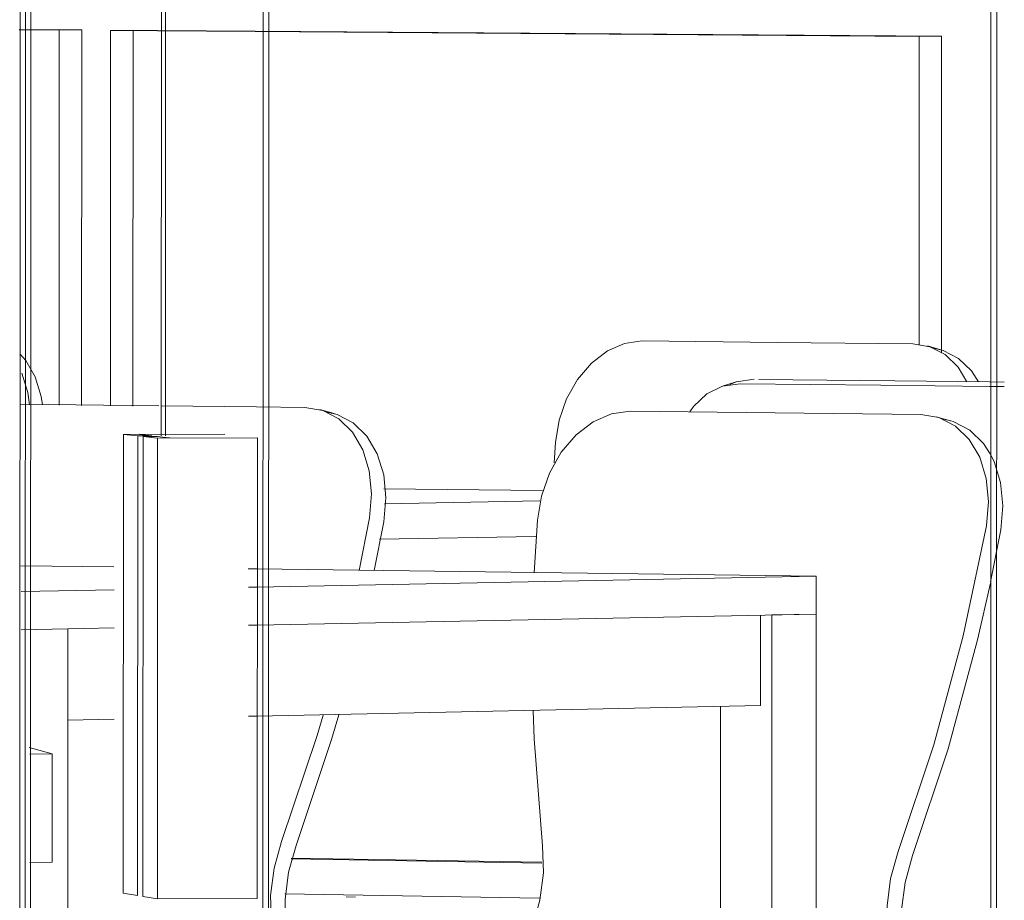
# Model space of a CAD drawing. Header units: metres. Extents: x -32 to 90, y -28 to 32.
# Tile 85 of 148: x 90.06778 to 90.068181, y 1.776633 to 1.776991. Entities that reach past the tile are written whole.
import ezdxf

# ---------------------------------------------------------------- set-up
doc = ezdxf.new("R2010")
doc.units = ezdxf.units.M
for name, color, linetype, lineweight in [('A-DOOR', 31, 'Continuous', 18), ('A-DOOR-FRAM', 31, 'Continuous', 25), ('A-GENM', 13, 'Continuous', 18), ('A-GLAZ-CURT', 52, 'Continuous', 18), ('I-FURN', 30, 'Continuous', 18)]:
    doc.layers.add(name, color=color, linetype=linetype, lineweight=lineweight)

msp = doc.modelspace()

# ---------------------------------------------------------------- linework, layer by layer
at = {"layer": 'A-DOOR', "lineweight": 9}
for p, q in [((90.06778023, 1.77622495), (90.06778069, 1.77802629)), ((90.06778285, 1.77802672), (90.06778239, 1.77622504)), ((90.06778285, 1.77802672), (90.06778239, 1.77622504)), ((90.06778456, 1.77622513), (90.06778502, 1.77802716)), ((90.06817589, 1.77802463), (90.06817559, 1.77629773)), ((90.06817797, 1.77629773), (90.06817828, 1.77802506)), ((90.06783815, 1.77794797), (90.06783788, 1.77682202)), ((90.0678396, 1.77682203), (90.06783987, 1.77794832))]:
    msp.add_line(p, q, dxfattribs=at)
at = {"layer": 'A-DOOR-FRAM', "lineweight": 9}
for p, q in [((90.0678224, 1.77663584), (90.06782245, 1.77682264)), ((90.06782897, 1.77682265), (90.06782245, 1.77682264)), ((90.06782245, 1.77682264), (90.06782828, 1.77682198)), ((90.06782828, 1.77682198), (90.06782823, 1.7766349)), ((90.06782828, 1.77682198), (90.06783408, 1.776822)), ((90.06782897, 1.77682257), (90.06786374, 1.77682265)), ((90.06783408, 1.776822), (90.06782897, 1.77682257)), ((90.06783047, 1.77682174), (90.06783043, 1.77663455)), ((90.06783628, 1.77682175), (90.06783047, 1.77682174)), ((90.06783047, 1.77682174), (90.06783633, 1.77682108)), ((90.06783848, 1.7768215), (90.06783628, 1.77682175)), ((90.06783628, 1.77663361), (90.06783633, 1.77682108)), ((90.06783633, 1.77682108), (90.06787704, 1.77682118)), ((90.06784141, 1.77682118), (90.06783848, 1.7768215)), ((90.06787704, 1.77682118), (90.06787699, 1.77663374)), ((90.06782823, 1.7766349), (90.0678224, 1.77663584)), ((90.06783628, 1.77663361), (90.06783043, 1.77663455)), ((90.06787699, 1.77663374), (90.06783628, 1.77663361))]:
    msp.add_line(p, q, dxfattribs=at)
at = {"layer": 'A-GENM', "lineweight": 9}
for p, q in [((90.06779342, 1.77669258), (90.06778412, 1.77669517)), ((90.06778439, 1.77669247), (90.06779342, 1.77669258)), ((90.06779342, 1.77669258), (90.06779341, 1.77664844)), ((90.06779341, 1.77664844), (90.06778438, 1.77664832))]:
    msp.add_line(p, q, dxfattribs=at)
at = {"layer": 'A-GLAZ-CURT', "lineweight": 9}
for p, q in [((90.06787917, 1.77622783), (90.06787958, 1.77794734)), ((90.06788186, 1.77794781), (90.06788145, 1.77622793)), ((90.06778002, 1.7769875), (90.06780549, 1.77698732)), ((90.06779634, 1.77698722), (90.06778002, 1.77698734)), ((90.06779634, 1.77698722), (90.06780549, 1.77698732)), ((90.06780549, 1.77698732), (90.06780545, 1.77683434)), ((90.0677963, 1.77683445), (90.06779634, 1.77698722)), ((90.06781725, 1.77698707), (90.06781721, 1.77683421)), ((90.06781725, 1.77698707), (90.0678264, 1.77698717)), ((90.06783628, 1.77698693), (90.06781725, 1.77698707)), ((90.06782636, 1.7768341), (90.0678264, 1.776987)), ((90.0678264, 1.77698717), (90.06783628, 1.77698709)), ((90.06783628, 1.77698709), (90.06787612, 1.7769868)), ((90.06787613, 1.77698664), (90.06783628, 1.77698693)), ((90.06787612, 1.7769868), (90.06815564, 1.77698476)), ((90.06814653, 1.77698466), (90.06787613, 1.77698664)), ((90.0681465, 1.77685899), (90.06814653, 1.77698466)), ((90.06814653, 1.77698466), (90.06815564, 1.77698476)), ((90.06815564, 1.77698476), (90.06815562, 1.77685577)), ((90.06789074, 1.77664977), (90.06799283, 1.77664808)), ((90.06799282, 1.77664845), (90.06789084, 1.77665013))]:
    msp.add_line(p, q, dxfattribs=at)
at = {"layer": 'I-FURN', "lineweight": 9}
for p, q in [((90.0680887, 1.77686007), (90.06803363, 1.77686066)), ((90.06814394, 1.77685947), (90.0680887, 1.77686007)), ((90.06814987, 1.77685863), (90.06815531, 1.77685709)), ((90.06816777, 1.77684844), (90.06817061, 1.77684404)), ((90.06806639, 1.77684221), (90.06807205, 1.77684399)), ((90.06813094, 1.77684262), (90.0680736, 1.77684326)), ((90.06808116, 1.77684502), (90.0681366, 1.7768444)), ((90.0681366, 1.7768444), (90.06817514, 1.77684398)), ((90.06817514, 1.77684398), (90.06818118, 1.77684391)), ((90.06817514, 1.77684213), (90.06813094, 1.77684262)), ((90.06818118, 1.77684206), (90.06817514, 1.77684213)), ((90.06783685, 1.77683429), (90.06778061, 1.77683493)), ((90.06787667, 1.77683383), (90.06783789, 1.77683428)), ((90.06789635, 1.77683361), (90.06787667, 1.77683383)), ((90.06790248, 1.77683274), (90.06790834, 1.7768311)), ((90.06802886, 1.77683208), (90.06802123, 1.77683103)), ((90.06808792, 1.77683141), (90.06802886, 1.77683208)), ((90.06814718, 1.77683073), (90.06808792, 1.77683141)), ((90.0681535, 1.77682983), (90.06815933, 1.77682818)), ((90.06815632, 1.77682881), (90.06815934, 1.77682817)), ((90.06799837, 1.77681929), (90.06799781, 1.77681099)), ((90.06799312, 1.77679971), (90.06792856, 1.77680051)), ((90.06792883, 1.7767944), (90.06799202, 1.77679553)), ((90.06791844, 1.77676724), (90.06792261, 1.77678861)), ((90.06792846, 1.77678698), (90.06792462, 1.77676715)), ((90.06799105, 1.77678774), (90.06798977, 1.77676629)), ((90.06817973, 1.77678378), (90.06817562, 1.77676256)), ((90.06799043, 1.77678109), (90.06792669, 1.77677992)), ((90.06781856, 1.77676866), (90.06778067, 1.77676917)), ((90.06787673, 1.77676789), (90.0678733, 1.77676794)), ((90.06810461, 1.77676486), (90.06787673, 1.77676789)), ((90.06787683, 1.77676049), (90.06810461, 1.77676486)), ((90.06810461, 1.77674949), (90.06810461, 1.77676486)), ((90.06778084, 1.77675864), (90.06781871, 1.77675937)), ((90.06787341, 1.77676042), (90.06787683, 1.77676049)), ((90.06817552, 1.77676209), (90.06817033, 1.77673894)), ((90.06810461, 1.77674949), (90.06787683, 1.77674498)), ((90.0680819, 1.77674904), (90.06808189, 1.77671229)), ((90.06808648, 1.77630921), (90.06808657, 1.77674914)), ((90.06808657, 1.77674914), (90.06810461, 1.77674949)), ((90.06810452, 1.77630988), (90.06810461, 1.77674949)), ((90.0678187, 1.77674383), (90.06778083, 1.77674308)), ((90.06778083, 1.77674308), (90.06779986, 1.77674346)), ((90.06779974, 1.77629858), (90.06779986, 1.77674346)), ((90.06787683, 1.77674498), (90.0678734, 1.77674491)), ((90.06808189, 1.77671229), (90.06787682, 1.77670793)), ((90.06806557, 1.77671194), (90.06806549, 1.77630975)), ((90.06781869, 1.7767067), (90.06779984, 1.7767063)), ((90.06787682, 1.77670793), (90.06787339, 1.77670786)), ((90.06799318, 1.77665511), (90.06799349, 1.77664418)), ((90.06788821, 1.77663554), (90.06799184, 1.77663379)), ((90.06788828, 1.77663331), (90.06788858, 1.77662241)), ((90.06791702, 1.77663419), (90.06791312, 1.7766344)), ((90.06799208, 1.77663305), (90.067989, 1.77662217))]:
    msp.add_line(p, q, dxfattribs=at)
for points in [[(90.06803363, 1.77686066, 0), (90.06802652, 1.77685966, 0), (90.06801953, 1.7768566, 0), (90.06801304, 1.77685162, 0), (90.0680074, 1.77684501, 0), (90.06800293, 1.77683712, 0), (90.06799987, 1.77682839, 0), (90.06799837, 1.77681929, 0)], [(90.06816596, 1.77684401, 0), (90.06816233, 1.77684999, 0), (90.06815707, 1.77685511, 0), (90.06815083, 1.77685833, 0), (90.06814394, 1.77685947, 0)], [(90.06778023, 1.77685547, 0), (90.06778269, 1.77685268, 0), (90.06778657, 1.776846, 0), (90.06778898, 1.77683809, 0), (90.06778951, 1.77683465, 0)], [(90.0681525, 1.77685768, 0), (90.06815627, 1.77685679, 0), (90.06816251, 1.77685357, 0), (90.06816777, 1.77684844, 0)], [(90.06778418, 1.77683471, 0), (90.06778352, 1.77683961, 0), (90.0677811, 1.77684753, 0), (90.0677811, 1.77684753, 0)], [(90.0680736, 1.77684326, 0), (90.06806648, 1.77684224, 0), (90.06806003, 1.77683907, 0), (90.06805461, 1.77683392, 0), (90.06805311, 1.77683186, 0)], [(90.06806925, 1.7768429, 0), (90.06807214, 1.77684402, 0), (90.06807926, 1.77684504, 0)], [(90.06791578, 1.77682348, 0), (90.06791578, 1.77682348, 0), (90.06791023, 1.77682894, 0), (90.06790363, 1.77683238, 0), (90.06789635, 1.77683361, 0)], [(90.06790531, 1.77683173, 0), (90.06790949, 1.77683074, 0), (90.06791609, 1.77682731, 0), (90.06792164, 1.77682184, 0), (90.06792584, 1.77681465, 0), (90.06792845, 1.77680612, 0), (90.06792935, 1.77679673, 0), (90.06792846, 1.77678698, 0)], [(90.06802123, 1.77683103, 0), (90.06801373, 1.77682774, 0), (90.06801373, 1.77682774, 0)], [(90.06801373, 1.77682774, 0), (90.06800678, 1.77682241, 0), (90.06800073, 1.77681532, 0), (90.06800073, 1.77681532, 0)], [(90.06817389, 1.77678542, 0), (90.06817477, 1.77679524, 0), (90.06817384, 1.7768047, 0), (90.06817117, 1.77681329, 0), (90.0681669, 1.77682053, 0), (90.06816126, 1.77682603, 0), (90.06815456, 1.77682949, 0), (90.06814718, 1.77683073, 0)], [(90.06815934, 1.77682817, 0), (90.0681604, 1.77682784, 0), (90.0681671, 1.77682438, 0), (90.0681671, 1.77682438, 0)], [(90.06792261, 1.77678861, 0), (90.06792349, 1.77679836, 0), (90.0679226, 1.77680776, 0), (90.06791998, 1.77681629, 0), (90.06791578, 1.77682348, 0)], [(90.0681671, 1.77682438, 0), (90.06817274, 1.77681888, 0), (90.06817548, 1.77681471, 0)], [(90.06800073, 1.77681532, 0), (90.06799594, 1.77680686, 0), (90.06799594, 1.77680686, 0)], [(90.06817548, 1.77681471, 0), (90.06817701, 1.77681164, 0), (90.06817968, 1.77680306, 0), (90.06818061, 1.77679359, 0), (90.06817973, 1.77678378, 0)], [(90.06799594, 1.77680686, 0), (90.06799265, 1.7767975, 0), (90.06799105, 1.77678774, 0)], [(90.06813799, 1.77665275, 0), (90.06815249, 1.77669626, 0), (90.06816449, 1.77674057, 0), (90.06817389, 1.77678542, 0)], [(90.06817033, 1.77673894, 0), (90.06815834, 1.77669464, 0), (90.06814384, 1.77665114, 0)], [(90.0678869, 1.77665684, 0), (90.0679013, 1.77670006, 0), (90.06790376, 1.77670835, 0)], [(90.06791012, 1.77670848, 0), (90.06790717, 1.77669845, 0), (90.06789277, 1.77665524, 0)], [(90.06798934, 1.7767102, 0), (90.06798979, 1.77669872, 0), (90.06799318, 1.77665511, 0)], [(90.06788271, 1.776624, 0), (90.06788242, 1.7766349, 0), (90.06788383, 1.776646, 0), (90.0678869, 1.77665684, 0)], [(90.06789277, 1.77665524, 0), (90.0678897, 1.7766444, 0), (90.06788828, 1.77663331, 0)], [(90.06813381, 1.77661968, 0), (90.06813349, 1.77663066, 0), (90.0681349, 1.77664183, 0), (90.06813799, 1.77665275, 0)], [(90.06814384, 1.77665114, 0), (90.06814075, 1.77664022, 0), (90.06813934, 1.77662906, 0), (90.06813966, 1.77661808, 0)], [(90.06799349, 1.77664418, 0), (90.06799208, 1.77663305, 0), (90.06799208, 1.77663305, 0)]]:
    msp.add_polyline3d(points, dxfattribs=at)

doc.saveas('drawing.dxf')
